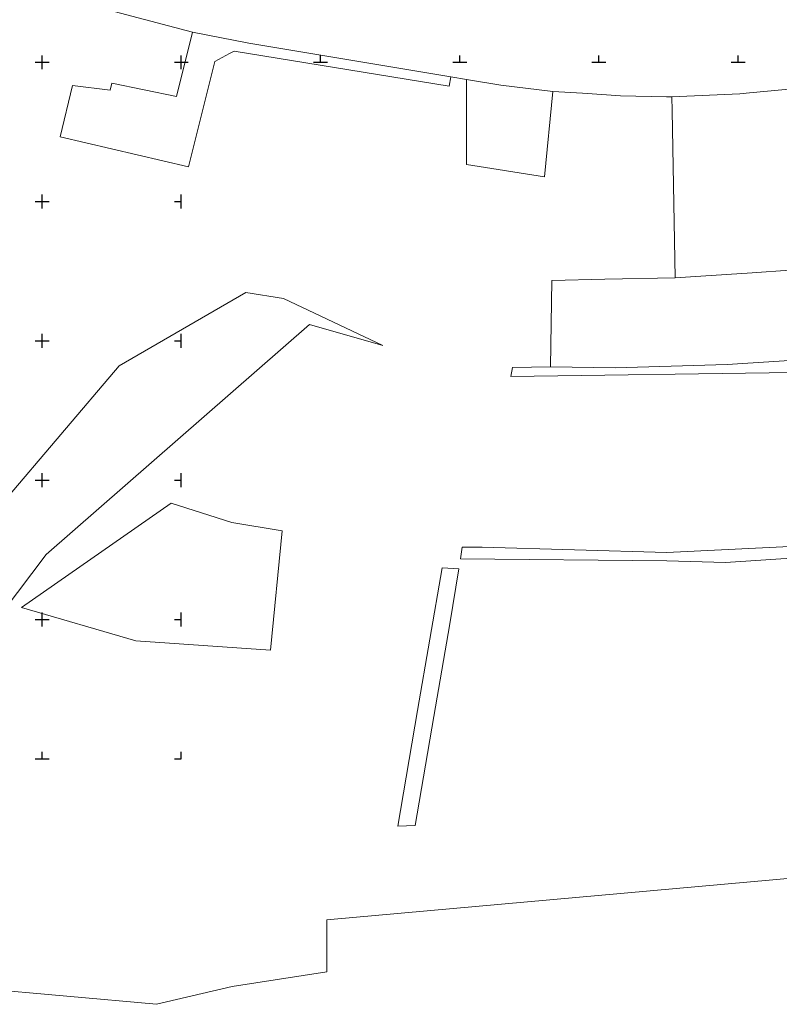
# Model space of a CAD drawing. Header units: metres. Extents: x 7423100 to 7431699, y 5527887 to 5533362.
# Tile 37 of 114: x 7427942 to 7428215, y 5529412 to 5529765. Entities that reach past the tile are written whole.
import ezdxf

# ---------------------------------------------------------------- set-up
doc = ezdxf.new("R2010")
doc.units = ezdxf.units.M
doc.header["$MEASUREMENT"] = 0
doc.layers.get('0').update_dxf_attribs({"color": 2, "linetype": 'CONTINUOUS', "lineweight": 5})
for name, color, linetype in [('217-kontur klasyfikacyjny', 7, 'CONTINUOUS'), ('218-kontur użytku gruntowego', 7, 'CONTINUOUS'), ('Wstawianie ramki sekcyjnej z opisem', 7, 'CONTINUOUS')]:
    doc.layers.add(name, color=color, linetype=linetype)

# ---------------------------------------------------------------- blocks, each defined once
blk = doc.blocks.new('RAMKA500K')
at = {"color": 0}
for p, q in [((347.5, 250), (352.5, 250)), ((350, 247.5), (350, 250)), ((397.5, 250), (400, 250)), ((400, 247.5), (400, 250)), ((350, 197.5), (350, 202.5)), ((400, 197.5), (400, 202.5)), ((347.5, 200), (352.5, 200)), ((397.5, 200), (400, 200)), ((350, 147.5), (350, 152.5)), ((400, 147.5), (400, 152.5)), ((347.5, 150), (352.5, 150)), ((397.5, 150), (400, 150)), ((347.5, 100), (352.5, 100)), ((350, 97.5), (350, 102.5)), ((397.5, 100), (400, 100)), ((400, 97.5), (400, 102.5)), ((347.5, 50), (352.5, 50)), ((350, 47.5), (350, 52.5)), ((397.5, 50), (400, 50)), ((400, 47.5), (400, 52.5)), ((0, 0), (0, 2.5)), ((0, 0), (2.5, 0)), ((47.5, 0), (52.5, 0)), ((50, 0), (50, 2.5)), ((97.5, 0), (102.5, 0)), ((100, 0), (100, 2.5)), ((147.5, 0), (152.5, 0)), ((150, 0), (150, 2.5)), ((197.5, 0), (202.5, 0)), ((200, 0), (200, 2.5)), ((347.5, 0), (352.5, 0)), ((350, 0), (350, 2.5)), ((397.5, 0), (400, 0)), ((400, 0), (400, 2.5))]:
    blk.add_line(p, q, dxfattribs=at)

msp = doc.modelspace()

# ---------------------------------------------------------------- linework, layer by layer
at = {"layer": '217-kontur klasyfikacyjny', "color": 92, "linetype": 'Continuous', "lineweight": 18, "flags": 128}
for points in [[(7427969.49, 5529769.92), (7428004.02, 5529760.82)], [(7428004.02, 5529760.82), (7428024.27, 5529756.87)], [(7428024.27, 5529756.87), (7428096.79, 5529744.75)], [(7428096.79, 5529744.75), (7428102.39, 5529743.81)], [(7428102.39, 5529743.81), (7428114.72, 5529741.74)], [(7428114.72, 5529741.74), (7428133.43, 5529739.55)], [(7428133.43, 5529739.55), (7428144.13, 5529738.88)], [(7428144.13, 5529738.88), (7428154.4, 5529738.23)], [(7428154.4, 5529738.23), (7428157.79, 5529738.02)], [(7428157.79, 5529738.02), (7428174.32, 5529737.63)], [(7428174.32, 5529737.63), (7428176.21, 5529737.59)], [(7428176.21, 5529737.59), (7428176.3, 5529732.57)], [(7428176.3, 5529732.57), (7428177.4, 5529672.63)], [(7428133.1, 5529671.73), (7428132.56, 5529640.67)], [(7428152.17, 5529672.12), (7428133.1, 5529671.73)], [(7428177.4, 5529672.63), (7428152.17, 5529672.12)], [(7428155.85, 5529640.35), (7428196.05, 5529641.55)], [(7428196.05, 5529641.55), (7428231.48, 5529643.75)], [(7428132.56, 5529640.67), (7428155.85, 5529640.35)]]:
    msp.add_lwpolyline(points, dxfattribs=at)
at = {"layer": '218-kontur użytku gruntowego', "color": 3, "linetype": 'Continuous', "lineweight": 18, "flags": 128}
for points in [[(7427998.33, 5529737.75), (7428004.02, 5529760.82)], [(7428004.02, 5529760.82), (7428024.27, 5529756.87)], [(7428024.27, 5529756.87), (7428096.79, 5529744.75)], [(7428017.37, 5529753.12), (7428012.1, 5529750.33)], [(7428018.99, 5529753.98), (7428017.37, 5529753.12)], [(7428096.23, 5529741.4), (7428018.99, 5529753.98)], [(7428012.1, 5529750.33), (7428010.28, 5529743.12)], [(7428096.79, 5529744.75), (7428096.23, 5529741.4)], [(7428102.39, 5529713.36), (7428102.39, 5529743.81)], [(7428102.39, 5529743.81), (7428114.72, 5529741.74)], [(7427956.47, 5529723.29), (7427960.89, 5529741.7)], [(7427960.89, 5529741.7), (7427974.41, 5529739.96)], [(7427974.41, 5529739.96), (7427975.1, 5529742.53)], [(7427975.1, 5529742.53), (7427998.33, 5529737.75)], [(7428010.28, 5529743.12), (7428002.54, 5529712.51)], [(7428114.72, 5529741.74), (7428133.43, 5529739.55)], [(7428204.11, 5529739.05), (7428235.03, 5529741.86)], [(7428133.43, 5529739.55), (7428130.5, 5529708.93)], [(7428176.21, 5529737.59), (7428200.55, 5529738.73)], [(7428176.3, 5529732.57), (7428176.21, 5529737.59)], [(7428200.55, 5529738.73), (7428204.11, 5529739.05)], [(7428177.4, 5529672.63), (7428176.3, 5529732.57)], [(7428002.54, 5529712.51), (7427956.47, 5529723.29)], [(7428130.5, 5529708.93), (7428102.39, 5529713.36)], [(7428205.05, 5529674.48), (7428177.4, 5529672.63)], [(7428218.51, 5529675.38), (7428205.05, 5529674.48)], [(7427977.72, 5529641), (7428023.19, 5529667.4)], [(7428023.19, 5529667.4), (7428036.7, 5529665.26)], [(7428036.7, 5529665.26), (7428072.42, 5529648.32)], [(7428046.06, 5529655.84), (7427951.5, 5529573.26)], [(7428072.42, 5529648.32), (7428046.06, 5529655.84)], [(7427935.72, 5529591.74), (7427977.72, 5529641)], [(7428155.85, 5529640.35), (7428196.05, 5529641.55)], [(7428196.05, 5529641.55), (7428231.48, 5529643.75)], [(7428118.41, 5529637.24), (7428118.94, 5529640.4)], [(7428219.54, 5529638.6), (7428118.41, 5529637.24)], [(7428118.94, 5529640.4), (7428132.56, 5529640.67)], [(7428132.56, 5529640.67), (7428155.85, 5529640.35)], [(7427942.59, 5529554.3), (7427996.39, 5529591.75)], [(7427996.39, 5529591.75), (7428018.2, 5529584.78)], [(7428018.2, 5529584.78), (7428036.19, 5529581.76)], [(7428036.19, 5529581.76), (7428032, 5529539.01)], [(7428100.23, 5529571.8), (7428100.82, 5529575.98)], [(7428100.82, 5529575.98), (7428108.12, 5529575.99)], [(7428108.12, 5529575.99), (7428174.33, 5529574.06)], [(7428174.33, 5529574.06), (7428230.73, 5529576.83)], [(7427951.5, 5529573.26), (7427930.74, 5529546.04)], [(7428174.34, 5529571.04), (7428100.23, 5529571.8)], [(7428195.5, 5529570.46), (7428174.34, 5529571.04)], [(7428222.59, 5529572.2), (7428195.5, 5529570.46)], [(7428084.86, 5529517.26), (7428093.75, 5529568.53)], [(7428093.75, 5529568.53), (7428099.72, 5529568.15)], [(7428099.72, 5529568.15), (7428096.45, 5529548.47)], [(7427983.61, 5529542.28), (7427942.59, 5529554.3)], [(7428096.45, 5529548.47), (7428090.71, 5529515.13)], [(7428032, 5529539.01), (7427983.61, 5529542.28)], [(7428077.82, 5529475.73), (7428084.86, 5529517.26)], [(7428090.71, 5529515.13), (7428083.98, 5529476.03)], [(7428083.98, 5529476.03), (7428077.82, 5529475.73)], [(7428052.31, 5529442.19), (7428221.78, 5529457.37)], [(7428052.24, 5529423.51), (7428052.31, 5529442.19)], [(7428018.24, 5529418.21), (7428052.24, 5529423.51)], [(7427894.4, 5529420.45), (7427991.1, 5529411.84)], [(7427991.1, 5529411.84), (7428018.24, 5529418.21)]]:
    msp.add_lwpolyline(points, dxfattribs=at)

# ---------------------------------------------------------------- block references
at = {"layer": 'Wstawianie ramki sekcyjnej z opisem', "color": 7, "linetype": 'Continuous', "lineweight": 13}
for p in [(7427600, 5529750), (7428000, 5529750), (7427600, 5529500)]:
    msp.add_blockref('RAMKA500K', p, dxfattribs=at)

doc.saveas('drawing.dxf')
